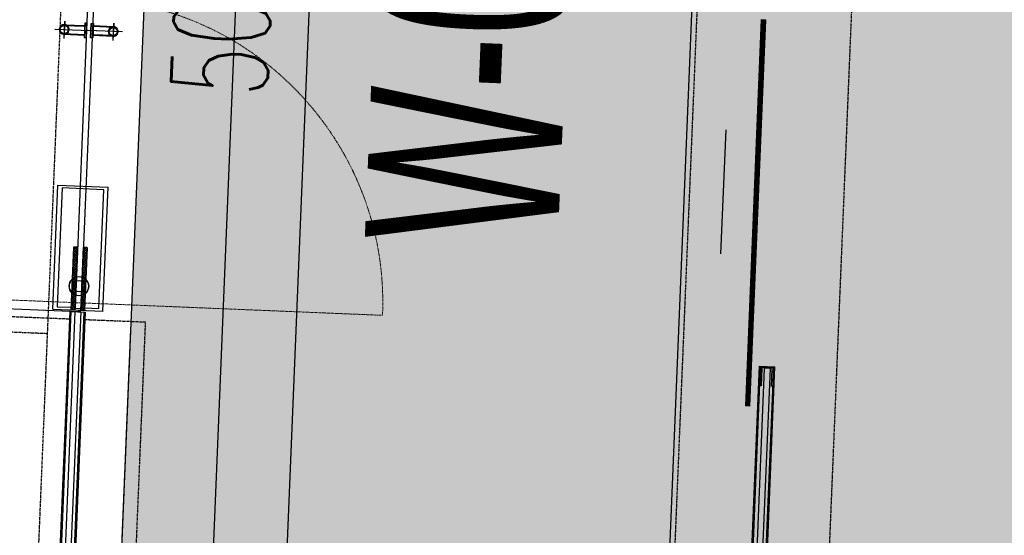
# Model space of a CAD drawing. Header units: millimetres. Extents: x 941089 to 2922714, y 799810 to 1997150.
# Tile 25 of 99: x 956036 to 958587, y 981237 to 982574. Entities that reach past the tile are written whole.
import ezdxf

# ---------------------------------------------------------------- set-up
doc = ezdxf.new("R2010")
doc.units = ezdxf.units.MM
doc.header["$LTSCALE"] = 10
doc.header["$PDMODE"] = 3
doc.header["$PDSIZE"] = 5
for name, pattern in [('DASHDOT', [1, 0.5, -0.25, 0, -0.25]), ('FO-00$0$DASHED2', [0.375, 0.25, -0.125]), ('FO-00$0$HIDDEN', [0.375, 0.25, -0.125])]:
    doc.linetypes.add(name, pattern=pattern)
doc.layers.get('DEFPOINTS').update_dxf_attribs({"color": 21})
for name, color, linetype in [('FO-00$0$18', 21, 'Continuous'), ('FO-00$0$25', 21, 'Continuous'), ('FO-00$0$AREA GROSS', 21, 'Continuous'), ('FO-00$0$DIM FIT OUT', 21, 'Continuous'), ('FO-00$0$DIMS', 2, 'Continuous'), ('FO-00$0$FOOTPATH - GEORGES LANE$0$25', 2, 'Continuous'), ('FO-00$0$HIDDEN', 1, 'FO-00$0$HIDDEN'), ('FO-00$0$PL-ext-00$0$DIM', 21, 'Continuous'), ('FO-00$0$TITLE', 21, 'Continuous'), ('FO-00$0$view 1', 7, 'Continuous'), ('FO-00$0$WINDOW', 21, 'Continuous'), ('L - PL-ext-00$0$DIMS-MASONARY', 21, 'Continuous'), ('L - PL-ext-00$0$WINDOW-SCH', 2, 'Continuous'), ('REVISION', 1, 'DASHDOT')]:
    doc.layers.add(name, color=color, linetype=linetype)
doc.styles.add('FO-00$0$PL-ext-00$0$ROMANS', font='romans.shx', dxfattribs={"width": 0.6})
doc.styles.add('L - PL-ext-00$0$SK-OFFICE-00-ELE REV A$0$STANDARD', font='ARIAL.TTF', dxfattribs={"width": 0.6, "height": 0.2})
doc.styles.add('L - PL-ext-00$0$Standard', font='romans.shx', dxfattribs={"width": 0.6})
doc.dimstyles.new('FO-00$0$PL-ext-00$0$ROYCETON 1-5', dxfattribs={"dimscale": 5, "dimtxt": 2.5, "dimasz": 2.5, "dimexe": 2, "dimexo": 1, "dimgap": 1, "dimtad": 1, "dimdec": 0, "dimtxsty": 'FO-00$0$PL-ext-00$0$ROMANS', "dimcen": 0, "dimclrd": 21, "dimclre": 21, "dimclrt": 2, "dimaunit": 1, "dimazin": 0, "dimtfac": 1, "dimtdec": 0, "dimtmove": 0, "dimatfit": 3, "dimfxl": 0, "dimarcsym": 0})
doc.dimstyles.new('L - PL-ext-00$0$ROYCETON', dxfattribs={"dimscale": 100, "dimtxt": 2.5, "dimasz": 2.5, "dimexe": 2, "dimexo": 1, "dimgap": 1, "dimtad": 1, "dimdec": 0, "dimtxsty": 'L - PL-ext-00$0$Standard', "dimcen": 2.5, "dimclrd": 256, "dimclre": 256, "dimclrt": 2, "dimaunit": 1, "dimazin": 0, "dimtfac": 1, "dimtdec": 0, "dimtmove": 0, "dimatfit": 3, "dimfxl": 0, "dimarcsym": 0})

# ---------------------------------------------------------------- blocks, each defined once
blk = doc.blocks.new('FO-00$0$FOOTPATH - GEORGES LANE')
at = {"layer": 'FO-00$0$FOOTPATH - GEORGES LANE$0$25'}
blk.add_open_spline([(959064.2, 1003448.7), (958983.7, 1003458.4), (958901.6, 1003468.3), (958734.1, 1003488.1), (958648.7, 1003498), (958474.7, 1003517.6), (958386.1, 1003527.1), (958205.7, 1003545.5), (958113.9, 1003554.3), (957926.9, 1003570.6), (957831.9, 1003578.1), (957656.3, 1003590), (957576.4, 1003594.8), (957414.4, 1003602.8), (957332.2, 1003606), (957165.7, 1003610.6), (957081.3, 1003611.9), (956910.3, 1003612.3), (956823.6, 1003611.4), (956647.9, 1003606.8), (956558.9, 1003603.2), (956378.7, 1003592.7), (956287.5, 1003585.9), (956102.8, 1003568.7), (956009.3, 1003558.2), (955820.4, 1003533.1), (955724.8, 1003518.5), (955616.1, 1003499.3), (955603.9, 1003497.1), (955565.6, 1003490.2), (955539.6, 1003485.3), (955505.3, 1003478.6), (955497, 1003477), (955484.4, 1003474.5), (955480.1, 1003473.6), (955471.5, 1003471.9), (955467.2, 1003471), (955454.3, 1003468.4), (955445.7, 1003466.6), (955419.9, 1003461.3), (955402.8, 1003457.7), (955351.5, 1003446.6), (955317.5, 1003439), (955199.2, 1003411.6), (955115.8, 1003390.5), (954936.2, 1003341.4), (954840.3, 1003312.9), (954651.6, 1003252.4), (954558.8, 1003220.5), (954370.6, 1003151.5), (954275.4, 1003114.3), (954110.1, 1003045.9), (954039.2, 1003015.4), (953899.6, 1002952.7), (953830.7, 1002920.6), (953672.9, 1002844.4), (953584.6, 1002799.8), (953411.3, 1002708.6), (953326.2, 1002662.1), (953159.1, 1002567.4), (953077.1, 1002519.3), (952929.4, 1002429.9), (952863.3, 1002388.9), (952732.9, 1002306.1), (952668.7, 1002264.4), (952520.4, 1002166), (952437, 1002109.2), (952286.3, 1002004.1), (952218.5, 1001955.8), (952084.7, 1001859.1), (952018.8, 1001810.5), (951882.3, 1001708.6), (951811.9, 1001655.1), (951673, 1001548.2), (951604.6, 1001494.9), (951444, 1001368.2), (951352.6, 1001295.1), (951188.8, 1001162.7), (951115.9, 1001103.3), (950972.2, 1000985.5), (950901.4, 1000927.2), (950761.8, 1000811.9), (950693, 1000755), (950557.3, 1000642.8), (950490.4, 1000587.6), (950358.5, 1000479), (950293.4, 1000425.7), (950165.2, 1000321.4), (950102, 1000270.3), (950004.5, 1000192.4), (949969.6, 1000164.6), (949900.3, 1000109.8), (949865.9, 1000082.9), (949825.3, 1000051.2), (949818.6, 1000046.1), (949807.9, 1000037.7), (949803.8, 1000034.5), (949794.8, 1000027.6), (949790, 1000023.9), (949780.4, 1000016.5), (949775.6, 1000012.8), (949761.2, 1000001.6), (949751.5, 999994.2), (949722.5, 999971.9), (949703, 999957), (949644.2, 999912.3), (949604.6, 999882.4), (949524.6, 999822.5), (949484.2, 999792.4), (949373.7, 999710.6), (949302.8, 999658.7), (949158.8, 999553.8), (949085.6, 999500.8), (948937, 999393.5), (948861.5, 999339.2), (948708.6, 999228.8), (948631.1, 999172.8), (948474.1, 999058.7), (948394.6, 999000.6), (948247.1, 998891.7), (948179.4, 998841.3), (948019.8, 998721.3), (947927.5, 998650.9), (947741.3, 998506.2), (947647.4, 998431.8), (947490.9, 998304.8), (947428.6, 998253.5), (947303.8, 998148.7), (947241.2, 998095.2), (947150.6, 998016.4), (947122.7, 997991.9), (947039.1, 997917.8), (946983.3, 997867.5), (946914.4, 997804.1), (946901.4, 997792.1), (946866.5, 997759.7), (946844.7, 997739.3), (946801.4, 997698.4), (946779.8, 997677.9), (946715.3, 997616.2), (946672.7, 997574.8), (946545.9, 997449.7), (946462.8, 997365.2), (946299.4, 997194.1), (946219.1, 997107.6), (946018.3, 996884.9), (945899.7, 996747.5), (945668.9, 996468.7), (945556.7, 996327.2), (945338.6, 996040.8), (945232.7, 995895.8), (945027.1, 995602.6), (944927.3, 995454.4), (944733.8, 995155.4), (944640.1, 995004.4), (944458.6, 994700.2), (944370.8, 994546.9), (944254.6, 994335.7), (944223.7, 994278.6), (944176.5, 994190.1), (944159.9, 994158.8), (944129.8, 994101.4), (944116.2, 994075.4), (944089.2, 994023.2), (944075.8, 993997), (944035.7, 993918.6), (944009.3, 993866.1), (943931.1, 993708.3), (943880.1, 993602.6), (943731.1, 993284), (943636.7, 993069.7), (943406.5, 992513.1), (943278.2, 992168.1), (943046.7, 991470.4), (942943.5, 991117.7), (942845.6, 990733), (942838.4, 990704.5), (942828.7, 990665.5), (942826.1, 990655), (942821, 990634.1), (942818.4, 990623.7), (942810.8, 990592.3), (942805.7, 990571.4), (942790.7, 990508.7), (942780.9, 990466.9), (942768.9, 990415.2), (942766.7, 990405.3), (942762.1, 990385.5), (942759.9, 990375.6), (942753.1, 990345.9), (942748.7, 990326.1), (942735.5, 990266.8), (942726.8, 990227.3), (942701.3, 990108.7), (942685, 990029.8), (942621.2, 989710.6), (942578.8, 989471.2), (942511.7, 989045.6), (942485.2, 988858.9), (942437.4, 988487.1), (942416.2, 988302.1), (942378.3, 987933.8), (942361.7, 987750.6), (942332.5, 987386.2), (942319.9, 987205.1), (942297.9, 986845), (942288.6, 986666.2), (942272.8, 986310.8), (942266.3, 986134.4), (942255.4, 985784.2), (942251.1, 985610.5), (942244, 985265.8), (942241.2, 985095), (942236.9, 984756.3), (942235.2, 984588.6), (942232.5, 984256.5), (942231.5, 984092.1), (942229.4, 983767.1), (942228.5, 983606.4), (942226.1, 983288.9), (942224.8, 983132.2), (942222.6, 982941.4), (942222.2, 982905.4), (942221.2, 982833.6), (942220.8, 982797.8), (942219.2, 982690.2), (942218.1, 982618.6), (942215.7, 982475.3), (942214.4, 982403.7), (942210.2, 982188.8), (942207.1, 982045.4), (942200.5, 981758.2), (942196.9, 981614.2), (942188.3, 981277.4), (942183.1, 981084.1), (942172.7, 980694.5), (942167.5, 980498.1), (942157.5, 980101.5), (942152.6, 979901.2), (942143.9, 979495.6), (942139.9, 979290.3), (942133.3, 978873.9), (942130.7, 978662.7), (942127.4, 978233.8), (942126.6, 978016), (942127.8, 977355.5), (942133.1, 976901.9), (942146.4, 976366.3), (942148.1, 976302), (942150.2, 976228.8), (942150.5, 976220.2), (942151, 976202.9), (942151.2, 976194.3), (942152, 976168.4), (942152.5, 976151), (942154.1, 976098.9), (942155.2, 976063.9), (942158.6, 975958.5), (942161.1, 975887.6), (942167.8, 975710.3), (942172.2, 975603.3), (942182.4, 975386.8), (942188.1, 975277.3), (942201.1, 975056.3), (942208.4, 974944.7), (942224.8, 974719.8), (942233.9, 974606.5), (942254.4, 974378.3), (942265.7, 974263.4), (942287, 974068.4), (942296.2, 973988.7), (942319.8, 973799.6), (942334.6, 973690), (942367.1, 973470), (942384.8, 973359.5), (942420.3, 973156.3), (942437.5, 973063.7), (942474.7, 972878), (942494.6, 972784.9), (942537.3, 972598.1), (942560.1, 972504.3), (942609.2, 972316.4), (942635.4, 972222.1), (942691.6, 972032.9), (942721.7, 971938), (942773.7, 971784.5), (942794.2, 971726.1), (942837.2, 971609), (942859.6, 971550.4), (942912.2, 971418.3), (942943, 971344.7), (943007.8, 971197.5), (943042, 971123.8), (943114, 970976.1), (943152, 970902.2), (943232.1, 970754.5), (943274.2, 970680.7), (943332.6, 970583.8), (943346.9, 970560.6), (943375.8, 970514.3), (943390.5, 970491.1), (943435.3, 970421.8), (943466.1, 970375.6), (943529.6, 970284), (943562.3, 970238.5), (943641.3, 970132.3), (943688.5, 970071.7), (943787.1, 969951.5), (943838.4, 969892), (943923.3, 969798.4), (943955.6, 969763.9), (944003.3, 969714.5), (944018.1, 969699.4), (944048.1, 969669.2), (944063.2, 969654.2), (944109, 969609.4), (944140.2, 969579.7), (944225.4, 969501), (944280.6, 969452.5), (944394.4, 969357.5), (944453, 969311.1), (944556, 969233.8), (944599.5, 969202.3), (944688.3, 969140.8), (944733.5, 969110.7), (944789.1, 969075.2), (944798.8, 969069.1), (944812, 969060.8), (944815.3, 969058.7), (944825.4, 969052.5), (944832.2, 969048.3), (944845.7, 969040), (944852.5, 969035.8), (944872.8, 969023.5), (944886.4, 969015.3), (944910.8, 969000.9), (944921.6, 968994.6), (944938.6, 968984.7), (944945, 968981), (944957.6, 968973.8), (944963.9, 968970.2), (944982.9, 968959.4), (944995.6, 968952.3), (945033.5, 968931.3), (945058.9, 968917.6), (945142.9, 968873.4), (945201.7, 968844.2), (945319.1, 968788.9), (945377.8, 968762.9), (945494.8, 968713.9), (945553.3, 968690.9), (945656.7, 968652.5), (945701.9, 968636.6), (945800.2, 968603.5), (945853.2, 968586.7), (945906, 968571)], degree=3, knots=[0, 0, 0, 0, 234.702834, 234.702834, 469.405668, 469.405668, 704.108503, 704.108503, 938.811337, 938.811337, 1173.514171, 1173.514171, 1364.728332, 1364.728332, 1555.942493, 1555.942493, 1747.156654, 1747.156654, 1938.370815, 1938.370815, 2129.584976, 2129.584976, 2320.799137, 2320.799137, 2512.013298, 2512.013298, 2703.227459, 2703.227459, 2727.547958, 2727.547958, 2778.838057, 2778.838057, 2795.121394, 2795.121394, 2803.613658, 2803.613658, 2812.105922, 2812.105922, 2829.090451, 2829.090451, 2863.059508, 2863.059508, 2930.997622, 2930.997622, 3100.299361, 3100.299361, 3300.51428, 3300.51428, 3500.729199, 3500.729199, 3713.272775, 3713.272775, 3876.545401, 3876.545401, 4039.818026, 4039.818026, 4256.178419, 4256.178419, 4472.538811, 4472.538811, 4688.899204, 4688.899204, 4869.023306, 4869.023306, 5049.147408, 5049.147408, 5290.588329, 5290.588329, 5493.601507, 5493.601507, 5696.614685, 5696.614685, 5920.057394, 5920.057394, 6143.500104, 6143.500104, 6452.081421, 6452.081421, 6706.694653, 6706.694653, 6961.307886, 6961.307886, 7215.921118, 7215.921118, 7470.53435, 7470.53435, 7725.147583, 7725.147583, 7979.760815, 7979.760815, 8123.935637, 8123.935637, 8268.110458, 8268.110458, 8296.201918, 8296.201918, 8313.79564, 8313.79564, 8334.203573, 8334.203573, 8354.611505, 8354.611505, 8395.42737, 8395.42737, 8477.059101, 8477.059101, 8640.322561, 8640.322561, 8803.586021, 8803.586021, 9081.962936, 9081.962936, 9360.33985, 9360.33985, 9638.716765, 9638.716765, 9917.093679, 9917.093679, 10195.470593, 10195.470593, 10428.072126, 10428.072126, 10739.080047, 10739.080047, 11050.087968, 11050.087968, 11254.106602, 11254.106602, 11458.125237, 11458.125237, 11548.681984, 11548.681984, 11729.795477, 11729.795477, 11772.150422, 11772.150422, 11843.056553, 11843.056553, 11913.962684, 11913.962684, 12055.774946, 12055.774946, 12339.399469, 12339.399469, 12623.023993, 12623.023993, 13061.153963, 13061.153963, 13499.283933, 13499.283933, 13937.413904, 13937.413904, 14375.543874, 14375.543874, 14813.673844, 14813.673844, 15251.803814, 15251.803814, 15413.520538, 15413.520538, 15501.914849, 15501.914849, 15575.322837, 15575.322837, 15648.730825, 15648.730825, 15795.546801, 15795.546801, 16089.178753, 16089.178753, 16676.442657, 16676.442657, 17600.813178, 17600.813178, 18525.183698, 18525.183698, 18599.255468, 18599.255468, 18626.308182, 18626.308182, 18653.360896, 18653.360896, 18707.466324, 18707.466324, 18815.677181, 18815.677181, 18841.301031, 18841.301031, 18866.92488, 18866.92488, 18918.17258, 18918.17258, 19020.667978, 19020.667978, 19225.658776, 19225.658776, 19850.173817, 19850.173817, 20341.376746, 20341.376746, 20832.579675, 20832.579675, 21323.782603, 21323.782603, 21814.985532, 21814.985532, 22306.188461, 22306.188461, 22797.39139, 22797.39139, 23288.594319, 23288.594319, 23779.797248, 23779.797248, 24271.000176, 24271.000176, 24762.203105, 24762.203105, 25253.406034, 25253.406034, 25744.608963, 25744.608963, 25859.363362, 25859.363362, 25974.11776, 25974.11776, 26203.626558, 26203.626558, 26433.135355, 26433.135355, 26892.15295, 26892.15295, 27351.170545, 27351.170545, 27962.200237, 27962.200237, 28573.22993, 28573.22993, 29184.259622, 29184.259622, 29795.289315, 29795.289315, 30406.319007, 30406.319007, 31017.3487, 31017.3487, 32227.410405, 32227.410405, 32391.5047, 32391.5047, 32413.356188, 32413.356188, 32435.207676, 32435.207676, 32478.910652, 32478.910652, 32566.316605, 32566.316605, 32741.128511, 32741.128511, 32998.963237, 32998.963237, 33256.797963, 33256.797963, 33514.632689, 33514.632689, 33772.467416, 33772.467416, 34030.302142, 34030.302142, 34207.644214, 34207.644214, 34449.154665, 34449.154665, 34690.665115, 34690.665115, 34891.495878, 34891.495878, 35092.326642, 35092.326642, 35293.157405, 35293.157405, 35493.988168, 35493.988168, 35694.818931, 35694.818931, 35817.94031, 35817.94031, 35941.06169, 35941.06169, 36094.859047, 36094.859047, 36248.656405, 36248.656405, 36402.453762, 36402.453762, 36556.25112, 36556.25112, 36604.649362, 36604.649362, 36653.047604, 36653.047604, 36749.844089, 36749.844089, 36845.82658, 36845.82658, 36974.982695, 36974.982695, 37104.13881, 37104.13881, 37180.359897, 37180.359897, 37214.23804, 37214.23804, 37248.116184, 37248.116184, 37315.872472, 37315.872472, 37430.008062, 37430.008062, 37544.143653, 37544.143653, 37625.113438, 37625.113438, 37706.083224, 37706.083224, 37723.16139, 37723.16139, 37729.031804, 37729.031804, 37740.772632, 37740.772632, 37752.513461, 37752.513461, 37775.995117, 37775.995117, 37794.409592, 37794.409592, 37805.222714, 37805.222714, 37816.035836, 37816.035836, 37837.662079, 37837.662079, 37880.914566, 37880.914566, 37980.797523, 37980.797523, 38080.68048, 38080.68048, 38180.563436, 38180.563436, 38258.363043, 38258.363043, 38350.506975, 38350.506975, 38350.506975, 38350.506975], dxfattribs=at)
blk = doc.blocks.new('*D835')
at = {"layer": 'DEFPOINTS', "color": 0}
for p in [(956463.1, 985139.7), (956890.7, 985122), (956256.7, 980144.1)]:
    blk.add_point(p, dxfattribs=at)
at = {"layer": 'L - PL-ext-00$0$DIMS-MASONARY', "lineweight": -2}
for p, q in [((956563, 985135.5), (957090.5, 985113.7)), ((956694.5, 980376.2), (956880.3, 984872.2)), ((956356.6, 980140), (956884, 980118.2))]:
    blk.add_line(p, q, dxfattribs=at)
at = {"layer": 'L - PL-ext-00$0$DIMS-MASONARY'}
for points in [[(956838.7, 984873.9), (956922, 984870.5), (956890.7, 985122)], [(956652.9, 980378), (956736.2, 980374.5), (956684.2, 980126.5)]]:
    blk.add_solid(points, dxfattribs=at)
at = {"layer": 'L - PL-ext-00$0$DIMS-MASONARY', "color": 2, "insert": (956562.6, 982633.5), "char_height": 250, "attachment_point": 5, "rotation": 87.6334, "style": 'L - PL-ext-00$0$Standard'}
blk.add_mtext('5000', dxfattribs=at)
blk = doc.blocks.new('FO-00')
at = {"layer": 'FO-00$0$25'}
blk.add_hatch(color=254, dxfattribs=at).paths.add_polyline_path([(962106.9, 976297.2), (962063.7, 975252.9), (956064.8, 975500.9), (956819.2, 993755.4), (957034, 993746.5), (957074.1, 994715.7), (957029.1, 994717.6), (957254.7, 1000176.3), (961815.3, 999987.8), (961813.4, 999942.9), (962465.1, 999916), (962451.1, 999578.5), (962850.8, 999561.9), (962867.3, 999961.6), (962785.1, 999965), (962791.5, 1000117.6), (969658.5, 999833.8), (969650.2, 999634), (973094.2, 999491.9), (973087, 999317.8), (974330.1, 999266.5), (974344.7, 999639.8), (980603.5, 999381.4), (980588, 999007.9), (981801.1, 998957.8), (981787.3, 998623.7), (982186.9, 998607.2), (982215.9, 999304.8), (988737.4, 999035.2), (988737.4, 999035.2), (988964.3, 999024.2), (988817.7, 995529), (988645, 991316.4), (994995.8, 991065.9), (995186.1, 991058), (994995.8, 991065.9), (994970.9, 990466.4), (995161.3, 990458.5), (994864, 983264.6), (994673.8, 983272.5), (994648.9, 982673), (994839.2, 982665.1), (994537.8, 975370.1), (994353, 975377.8), (994336.4, 974978.1), (994521.2, 974970.4), (994466.7, 973651.6), (994631.5, 973645.2), (994522.9, 970907.8), (989272.4, 971124.4), (989710.8, 981776), (985249.6, 981960.4), (985342.2, 984209.1), (981645.3, 984361.3), (981527.5, 981498.7), (981439.7, 979366.4), (981353.4, 977267.7), (984800.4, 977125.6), (984714.7, 975047.1), (981578.6, 972159.6), (969604.9, 972654.5), (969742.4, 975981.5)])
at = {"layer": 'FO-00$0$WINDOW'}
h = blk.add_hatch(dxfattribs=at)
h.set_pattern_fill('ANSI33', color=256, scale=20, angle=-92.3763, style=0)
h.set_pattern_definition([(312.62366748, (-1619894.6156, 2261256.801), (3.679087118, 3.3858998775), []), (312.62366748, (-1619894.762, 2261253.2685), (3.679087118, 3.3858998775), [2.5, -1.25])])
h.paths.add_polyline_path([(956171.1, 981864.5, 0.113517), (956180.8, 981859), (956179.6, 981827.8), (956169.6, 981828.2)])
h.paths.add_polyline_path([(956179.6, 981827.8), (956179.3, 981822.3), (956179.3, 981820.8), (956170.8, 981821.2, -0.414214), (956169.3, 981822.7), (956169.6, 981828.2)])
h.paths.add_polyline_path([(956180.8, 981859, -0.113517), (956171.1, 981864.5), (956171.9, 981883.7), (956172.9, 981883.6, 0.298217), (956181.3, 981869.5)])
h.paths.add_polyline_path([(956181.3, 981869.5, -0.298217), (956172.9, 981883.6), (956181.9, 981883.3)], flags=17)
h.paths.add_polyline_path([(956181.9, 981883.3), (956172.9, 981883.6, -0.298217), (956182.4, 981897)], flags=17)
h.paths.add_polyline_path([(956172.9, 981883.6), (956171.9, 981883.7), (956172.7, 981902.9, -0.113517), (956182.9, 981907.5), (956182.4, 981897, 0.298217)])
h.paths.add_polyline_path([(956182.9, 981907.5, 0.113517), (956172.7, 981902.9), (956176, 981983.6, -0.414214), (956177.6, 981985), (956186.1, 981984.7)])
h = blk.add_hatch(dxfattribs=at)
h.set_pattern_fill('ANSI33', color=256, scale=20, angle=-92.3763, style=0)
h.set_pattern_definition([(42.6236675, (812728.0767, 968452.183), (3.38589988, -3.67908712), []), (42.6236675, (812728.223, 968455.7157), (3.38589988, -3.67908712), [2.5, -1.25])])
h.paths.add_polyline_path([(956206, 981863), (956204.5, 981826.8), (956194.5, 981827.2), (956195.8, 981858.4, 0.113517)])
h.paths.add_polyline_path([(956205.8, 981882.3), (956206.8, 981882.2), (956206, 981863, -0.113517), (956195.8, 981858.4), (956196.3, 981868.9, 0.298217)])
h.paths.add_polyline_path([(956204.5, 981826.8), (956204.3, 981821.3, -0.414214), (956202.7, 981819.8), (956194.2, 981820.2), (956194.5, 981827.2)])
h.paths.add_polyline_path([(956205.8, 981882.3, -0.298217), (956196.3, 981868.9), (956196.8, 981882.6)], flags=17)
h.paths.add_polyline_path([(956205.8, 981882.3), (956196.8, 981882.6), (956197.4, 981896.4, -0.298217)], flags=17)
h.paths.add_polyline_path([(956207.6, 981901.4), (956206.8, 981882.2), (956205.8, 981882.3, 0.298217), (956197.4, 981896.4), (956197.8, 981906.9, -0.113517)])
h.paths.add_polyline_path([(956209.5, 981983.7, -0.414214), (956211, 981982.1), (956207.6, 981901.4, 0.113517), (956197.8, 981906.9), (956201, 981984)])
at = {"color": 5, "linetype": 'Continuous', "lineweight": 0}
for p, q in [((957957.1, 982573.9, 0), (957915.7, 981572.5, 0)), ((957959.1, 982573.8, 0), (957917.7, 981572.4, 0)), ((957961.1, 982573.7, 0), (957919.7, 981572.3, 0)), ((957963.1, 982573.6, 0), (957921.7, 981572.2, 0)), ((957965.1, 982573.5, 0), (957923.7, 981572.1, 0)), ((957967.1, 982573.5, 0), (957925.7, 981572.1, 0)), ((957969.1, 982573.4, 0), (957927.7, 981572, 0)), ((957957.1, 982573.9, 0), (957969.1, 982573.4, 0)), ((957927.7, 981572, 0), (957915.7, 981572.5, 0))]:
    blk.add_line(p, q, dxfattribs=at)
at = {"color": 5, "linetype": 'FO-00$0$DASHED2', "lineweight": 0}
blk.add_line((955399.2, 981872.5, 0), (956975.9, 981807.4, 0), dxfattribs=at)
blk.add_arc((956187.6, 981840, 0), 789, 357.6337, 177.6337, dxfattribs=at)
at = {"layer": 'FO-00$0$18'}
for p, q in [((956498.9, 980253.5), (956691.2, 984906.3)), ((957870.2, 984857.6), (957677.9, 980204.8))]:
    blk.add_line(p, q, dxfattribs=at)
at = {"layer": 'FO-00$0$AREA GROSS', "color": 3}
blk.add_lwpolyline([(962063.7, 975252.9), (956064.8, 975500.9), (956819.2, 993755.4), (957034, 993746.5), (957074.1, 994715.7), (957029.1, 994717.6), (957254.7, 1000176.3), (961815.3, 999987.8)], dxfattribs=at)
at = {"layer": 'FO-00$0$DIM FIT OUT'}
for p, q in [((956179.1, 981816.8, 0), (956166.6, 981817.3, 0)), ((956166.6, 981817.3, 0), (956206.5, 981815.7, 0))]:
    blk.add_line(p, q, dxfattribs=at)
at = {"layer": 'FO-00$0$DIMS', "color": 62}
blk.add_circle((956189.9, 981882.9, 0), 25, dxfattribs=at)
at = {"layer": 'FO-00$0$HIDDEN'}
for p, q in [((957891.7, 985051.7, 0), (957690.9, 980193.4, 0)), ((958291.3, 985035.2, 0), (958074, 979777.2, 0)), ((956037.8, 980054.7, 0), (956180.4, 983504.8, 0)), ((956010, 981804.6, 0), (956165.8, 981798.3, 0)), ((956205.7, 981796.6, 0), (956362.2, 981790.2)), ((956295.1, 980166.3), (956362.2, 981790.2)), ((956008.4, 981764.7, 0), (956108.3, 981760.5, 0)), ((956256.7, 980144.1), (956323.8, 981767.9, 0))]:
    blk.add_line(p, q, dxfattribs=at)
at = {"layer": 'FO-00$0$view 1', "color": 5}
blk.add_line((956194.1, 981816.2, 0), (956179.1, 981816.8, 0), dxfattribs=at)
at = {"layer": 'FO-00$0$WINDOW'}
for p, q in [((956213.2, 982642.2, 0), (956179.4, 981824.8, 0)), ((956228.2, 982641.6, 0), (956194.4, 981824.2, 0)), ((956152.1, 982570.3, 0), (956150.3, 982525.4, 0)), ((956152.7, 982570.2, 0), (956150.8, 982525.3, 0)), ((956279, 982565, 0), (956277.2, 982520.1, 0)), ((956279.6, 982565, 0), (956277.7, 982520.1, 0)), ((956127.2, 982549.4, 0), (956217.4, 982545.7, 0)), ((956127.7, 982549.4, 0), (956217.9, 982545.7, 0)), ((956150.8, 982537.9, 0), (956203.2, 982535.8, 0)), ((956151.3, 982537.9, 0), (956203.8, 982535.7, 0)), ((956151.7, 982560.9, 0), (956204.2, 982558.7, 0)), ((956151.7, 982558.9, 0), (956204.1, 982556.7, 0)), ((956152.2, 982558.9, 0), (956204.7, 982556.7, 0)), ((956152.3, 982560.9, 0), (956204.7, 982558.7, 0)), ((956302.2, 982542.2, 0), (956212, 982545.9, 0)), ((956302.7, 982542.1, 0), (956212.5, 982545.9, 0)), ((956278.6, 982553.6, 0), (956226.1, 982555.8, 0)), ((956278.6, 982555.6, 0), (956226.2, 982557.8, 0)), ((956279.1, 982553.6, 0), (956226.6, 982555.8, 0)), ((956279.2, 982555.6, 0), (956226.7, 982557.8, 0)), ((956150.7, 982535.9, 0), (956203.2, 982533.8, 0)), ((956151.2, 982535.9, 0), (956203.7, 982533.7, 0)), ((956277.6, 982530.7, 0), (956225.1, 982532.8, 0)), ((956277.7, 982532.7, 0), (956225.2, 982534.8, 0)), ((956278.1, 982530.6, 0), (956225.7, 982532.8, 0)), ((956278.2, 982532.6, 0), (956225.8, 982534.8, 0)), ((956121.8, 981823.2, 0), (956135.2, 982144.9, 0)), ((956135.2, 982144.9, 0), (956265.1, 982139.5, 0)), ((956251.7, 981817.8, 0), (956265.1, 982139.5, 0)), ((956166.6, 981817.3, 0), (955940.9, 981826.7, 0)), ((956121.8, 981823.2, 0), (956252.2, 981817.8, 0)), ((956194.4, 981824.2, 0), (956179.4, 981824.8, 0)), ((956099.3, 980190.6, 0), (956166.6, 981817.3, 0)), ((956102.3, 980190.5, 0), (956169.6, 981817.2, 0)), ((956179.1, 981816.8, 0), (956111, 980170.4, 0)), ((956194.1, 981816.2, 0), (956126, 980169.7, 0)), ((956136.3, 980189.1, 0), (956203.5, 981815.8, 0)), ((956139.3, 980189, 0), (956206.5, 981815.7, 0)), ((956192.8, 981820.3, 0), (956180.8, 981820.7, 0)), ((957882.5, 979984.9, 0), (957952.3, 981675.3, 0)), ((957885.4, 979981.8, 0), (957955.3, 981675.1, 0)), ((957964.6, 981669.8, 0), (957894.8, 979979.9, 0)), ((957917.9, 979946.4, 0), (957989.3, 981673.7, 0)), ((957920.8, 979943.3, 0), (957992.3, 981673.6, 0)), ((957952.3, 981675.3, 0), (957992.3, 981673.6, 0)), ((957965.6, 981670.7, 0.1), (957964.6, 981669.8, 0.1)), ((957978.7, 981670.2, 0), (957965.6, 981670.7, 0)), ((957978.7, 981670.2, 0), (957965.6, 981670.7, 0)), ((957978.7, 981670.2, 0), (957965.6, 981670.7, 0)), ((957978.7, 981670.2, 0), (957965.6, 981670.7, 0)), ((957978.7, 981670.2, 0), (957965.6, 981670.7, 0)), ((957978.7, 981670.2, 0), (957965.6, 981670.7, 0)), ((957978.7, 981670.2, 0), (957965.6, 981670.7, 0)), ((957978.7, 981670.2, 0), (957965.6, 981670.7, 0)), ((957978.7, 981670.2, 0), (957979.6, 981669.2, 0)), ((957978.7, 981670.2, 0), (957979.6, 981669.2, 0)), ((957978.7, 981670.2, 0), (957979.6, 981669.2, 0)), ((957978.7, 981670.2, 0), (957979.6, 981669.2, 0)), ((957978.7, 981670.2, 0.1), (957979.6, 981669.2, 0.1)), ((957979.6, 981669.2, 0), (957909.8, 979979.3, 0))]:
    blk.add_line(p, q, dxfattribs=at)
at = {"layer": 'FO-00$0$WINDOW', "elevation": 0}
for points in [[(956209.4, 982564.5), (956204.5, 982564.7), (956202.9, 982527.8), (956207.9, 982527.6)], [(956210, 982564.5), (956205, 982564.7), (956203.5, 982527.7), (956208.5, 982527.5)], [(956221.4, 982564), (956226.4, 982563.8), (956224.9, 982526.9), (956219.9, 982527.1)], [(956222, 982564), (956227, 982563.8), (956225.4, 982526.8), (956220.4, 982527)]]:
    blk.add_lwpolyline(points, close=True, dxfattribs=at)
blk.add_lwpolyline([(956204.5, 981826.8), (956241, 981825.3), (956253.8, 982133), (956145.9, 982137.5), (956133.1, 981829.7), (956169.6, 981828.2)], dxfattribs=at)
for points in [[(956186.1, 981984.7), (956179.3, 981820.8), (956170.8, 981821.2, -0.414214), (956169.3, 981822.7), (956176, 981983.6, -0.414214), (956177.6, 981985)], [(956211, 981982.1), (956204.3, 981821.3, -0.414214), (956202.7, 981819.8), (956194.2, 981820.2), (956201, 981984), (956209.5, 981983.7, -0.414214)], [(957986.7, 981623.8), (957983.7, 981623.9), (957985.6, 981668.9, 0.414214), (957983.7, 981671), (957960.7, 981671.9, 0.414214), (957958.6, 981670), (957956.8, 981625), (957953.8, 981625.2), (957955.6, 981670.1, -0.414214), (957960.8, 981674.9), (957983.8, 981674, -0.414214), (957988.6, 981668.8)]]:
    blk.add_lwpolyline(points, format="xyb", close=True, dxfattribs=at)
at = {"layer": 'FO-00$0$WINDOW'}
for centre, radius in [((956151.2, 982548.4, 0), 10.5), ((956151.8, 982548.4, 0), 10.5), ((956278.1, 982543.2, 0), 10.5), ((956278.7, 982543.1, 0), 10.5), ((956189.3, 981882.9, 0), 15), ((956189.9, 981882.9, 0), 15)]:
    blk.add_circle(centre, radius, dxfattribs=at)
at = {"layer": 'FO-00$0$WINDOW', "color": 22}
blk.add_circle((956189.3, 981882.9, 0), 25, dxfattribs=at)
at = {"layer": 'FO-00$0$WINDOW'}
for centre, start, end in [((956151.2, 982548.4, 0), 87.6237, 267.6237), ((956151.8, 982548.4, 0), 87.6237, 267.6237), ((956151.2, 982548.4, 0), 267.6237, 87.6237), ((956151.8, 982548.4, 0), 267.6237, 87.6237), ((956278.1, 982543.2, 0), 87.6237, 267.6237), ((956278.7, 982543.1, 0), 87.6237, 267.6237), ((956278.1, 982543.2, 0), 267.6237, 87.6237), ((956278.7, 982543.1, 0), 267.6237, 87.6237)]:
    blk.add_arc(centre, 12.5, start, end, dxfattribs=at)
at = {"layer": 'FO-00$0$TITLE', "rotation": 0.0001860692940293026}
blk.add_blockref('FO-00$0$FOOTPATH - GEORGES LANE', (-58.4, 201.5, 0), dxfattribs=at)
at = {"layer": 'FO-00$0$PL-ext-00$0$DIM'}
blk.add_leader([(957852.4, 981966.6, 0), (957865.7, 982288.6, 0)], dimstyle='FO-00$0$PL-ext-00$0$ROYCETON 1-5', override={"dimasz": 20, "dimgap": 1, "dimtad": 0}, dxfattribs=at)
blk = doc.blocks.new('L - PL-ext-00')
at = {"layer": 'L - PL-ext-00$0$WINDOW-SCH', "insert": (956930.1, 982008.9, 0), "char_height": 500, "attachment_point": 1, "rotation": 87.6334, "style": 'L - PL-ext-00$0$SK-OFFICE-00-ELE REV A$0$STANDARD'}
blk.add_mtext('W-03', dxfattribs=at)
at = {"layer": 'L - PL-ext-00$0$DIMS-MASONARY'}
dim = blk.add_linear_dim(base=(956890.7, 985122), p1=(956256.7, 980144.1), p2=(956463.1, 985139.7), angle=87.6334, dimstyle='L - PL-ext-00$0$ROYCETON', dxfattribs=at)
dim.commit()
dim.dimension.update_dxf_attribs({"geometry": '*D835', "text_midpoint": (956562.6, 982633.5)})

msp = doc.modelspace()

# ---------------------------------------------------------------- block references
at = {"layer": 'REVISION'}
for name in ['FO-00', 'L - PL-ext-00']:
    msp.add_blockref(name, (0, 0), dxfattribs=at)

doc.saveas('drawing.dxf')
